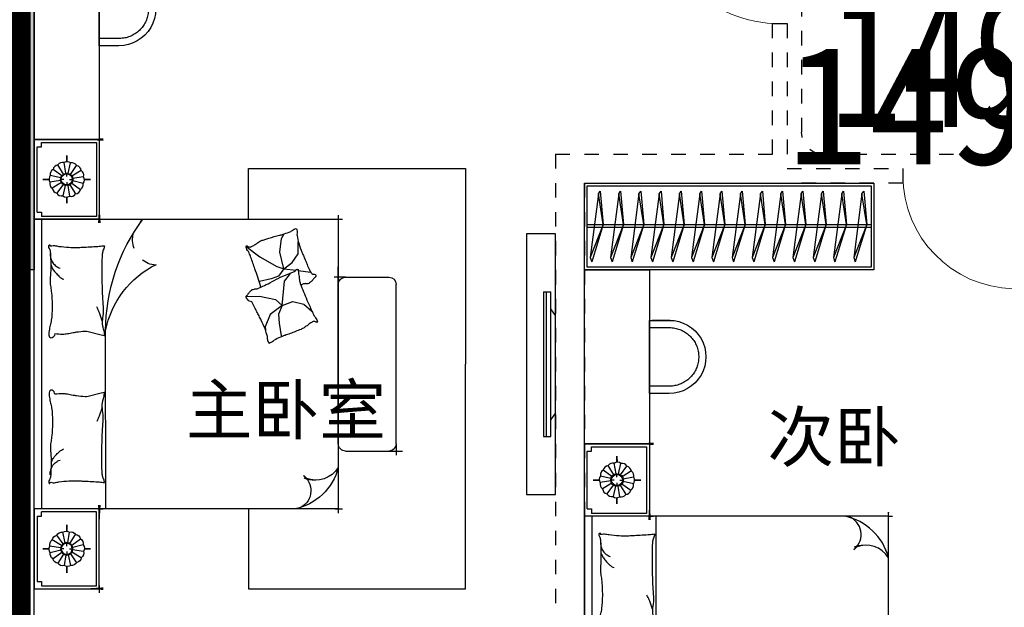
# Model space of a CAD drawing. Header units: millimetres. Extents: x 296296 to 297283, y 219875 to 220035.
# Tile 67 of 256: x 296688 to 296695, y 220013 to 220017. Entities that reach past the tile are written whole.
import ezdxf

# ---------------------------------------------------------------- set-up
doc = ezdxf.new("R2010")
doc.units = ezdxf.units.MM
for name, pattern in [('185洋房-中间套（报建版）-旧规$0$DASH', [0.35, 0.25, -0.1]), ('185洋房-中间套（报建版）-旧规$0$洋房户型$0$_DASH', [0.6000000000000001, 0.4, -0.2]), ('185洋房-中间套（报建版）-旧规$0$洋房户型$0$CONTINOUS', [0]), ('185洋房-中间套（报建版）-旧规$0$洋房户型$0$XU-140-SF-N1$0$DASH', [0.35, 0.25, -0.1])]:
    doc.linetypes.add(name, pattern=pattern)
doc.layers.add('$面积结果', color=7, linetype='Continuous')
doc.layers.add('面积-住宅全面积', color=1, linetype='Continuous')
doc.layers.add('面积-计容-住宅-1', color=1, linetype='Continuous', lineweight=0)
doc.styles.add('dw', font='simhei.ttf')
doc.styles.get("Standard").update_dxf_attribs({"font": 'arial.ttf'})

# ---------------------------------------------------------------- blocks, each defined once
blk = doc.blocks.new('wy53eu64i765i57i78i')
blk.add_hatch(color=253).paths.add_polyline_path([(982074.855165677, 187858.4381568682), (982274.855165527, 187858.4381568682), (982274.855165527, 184858.4381608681), (982074.855165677, 184858.4381608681)])
at = {"color": 253}
blk.add_lwpolyline([(982074.855165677, 187858.4381568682), (982274.855165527, 187858.4381568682), (982274.855165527, 184858.4381608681), (982074.855165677, 184858.4381608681)], close=True, dxfattribs=at)
blk = doc.blocks.new('sayea5yuteaytuytrauyt')
h = blk.add_hatch()
h.set_pattern_fill('钢筋混凝土', color=253, scale=100)
h.set_pattern_definition([(45, (0, 0), (-176.7766952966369, 176.7766952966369), []), (49.99999999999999, (0, 0), (717.2601826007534, -62.75213498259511), [75, -825]), (355, (0, 0), (-138.751333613, 752.1921337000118), [60, -660]), (100.4514, (59.77168, -5.22934), (578.5093817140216, 689.4395420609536), [63.74019000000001, -701.142112]), (46.1842, (0, 200), (1067.241048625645, -165.5190143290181), [112.5, -1237.5]), (96.63560000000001, (88.936745, 186.206693), (934.6627055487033, 974.1178709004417), [95.610288, -1051.713]), (351.1842, (0, 200), (934.6619451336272, 974.1186009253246), [90, -990]), (21, (100, 150), (596.9070521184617, -402.6188906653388), [75, -825]), (326.0000000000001, (100, 150), (243.3153319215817, 725.150045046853), [60, -660]), (71.4514, (149.742233, 116.448394), (840.22262858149, 322.5304967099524), [63.74019000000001, -701.142112]), (37.5, (0, 0), (12.15985531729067, 332.8938538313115), [0, -652, 0, -670, 0, -662.5]), (7.5, (0, 0), (263.0695374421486, 394.4117118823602), [0, -382, 0, -637, 0, -252.5]), (327.5, (-223, 0), (533.822436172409, -22.55487173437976), [0, -250, 0, -780, 0, -1035]), (317.5, (-323, 0), (583.1861693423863, 100.1049823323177), [0, -325, 0, -518, 0, -735])])
h.paths.add_polyline_path([(1007424.854593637, 89058.43775986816), (1007424.854593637, 87258.43856486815), (1007174.854593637, 87258.43856486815), (1007174.854593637, 89058.43775986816)])
h.paths.add_polyline_path([(1021574.855280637, 89058.43775986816), (1021574.855280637, 87258.43856486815), (1021324.855280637, 87258.43856486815), (1021324.855280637, 89058.43775986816)])
h.paths.add_polyline_path([(989374.8548266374, 89058.43775186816), (989374.8548266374, 87258.43815686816), (989124.8548266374, 87258.43815686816), (989124.8548266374, 89058.43775186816)])
h.paths.add_polyline_path([(1039624.855051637, 89058.43775186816), (1039624.855051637, 87258.43815686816), (1039374.855051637, 87258.43815686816), (1039374.855051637, 89058.43775186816)])
h.paths.add_polyline_path([(1014474.854936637, 87858.43815686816), (1014474.854936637, 84858.43816086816), (1014274.854936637, 84858.43816086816), (1014274.854936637, 87858.43815686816)])
h.paths.add_polyline_path([(1044574.854944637, 92958.43692786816), (1044574.854944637, 91158.43691286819), (1044374.854944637, 91158.43691286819), (1044374.854944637, 92758.43691286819), (1044074.854822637, 92758.43691286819), (1044074.854822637, 92958.43691286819)])
h.paths.add_polyline_path([(984374.8549336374, 92758.43691286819), (984374.8549336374, 91158.43691286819), (984174.8549336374, 91158.43691286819), (984174.8548116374, 92958.43691286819), (984674.8550556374, 92958.43691286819), (984674.8550556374, 92758.43691286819)])
h.paths.add_polyline_path([(1027974.850721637, 92758.43691286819), (1027974.850721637, 91258.40206186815), (1027774.850721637, 91258.40206186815), (1027774.850721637, 92958.43691286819), (1028324.850721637, 92958.43691286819), (1028324.850721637, 92758.43691286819)])
h.paths.add_polyline_path([(1000974.859155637, 92958.43691286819), (1000974.859155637, 91258.40206186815), (1000774.859155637, 91258.40206186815), (1000774.859155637, 92758.43691286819), (1000424.859155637, 92758.43691286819), (1000424.859155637, 92958.43691286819)])
h.paths.add_polyline_path([(1033174.859613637, 92958.43691286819), (1033174.859613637, 91258.40205786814), (1032974.859613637, 91258.40205786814), (1032974.859613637, 92758.43691286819), (1032624.859613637, 92758.43691286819), (1032624.859613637, 92958.43691286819)])
h.paths.add_polyline_path([(995774.8502636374, 92758.43691286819), (995774.8502636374, 91258.40205786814), (995574.8502636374, 91258.40205786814), (995574.8502636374, 92958.43691286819), (996124.8502636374, 92958.43691286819), (996124.8502636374, 92758.43691286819)])
h.paths.add_polyline_path([(1014874.854936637, 80258.43772586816), (1014874.854936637, 80058.43772586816), (1014274.854936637, 80058.43772586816), (1014274.854936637, 81858.43772586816), (1014474.854936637, 81858.43772586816), (1014474.854936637, 80258.43772586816)])
h.paths.add_polyline_path([(1046674.855165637, 92358.43775186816), (1046674.855165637, 90658.43777086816), (1046474.855165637, 90658.43777086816), (1046474.855165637, 92158.43775186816), (1046024.855051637, 92158.43775186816), (1046024.855051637, 92358.43775186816)])
h.paths.add_polyline_path([(982274.8547116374, 92158.43775186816), (982274.8547116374, 90658.43777086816), (982074.8547116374, 90658.43777086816), (982074.8547116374, 92358.43775186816), (982724.8548266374, 92358.43775186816), (982724.8548266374, 92158.43775186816)])
h.paths.add_polyline_path([(1042874.855566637, 80058.43772586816), (1042874.855604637, 79458.43791586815), (1042074.855596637, 79458.43791586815), (1042074.855596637, 79658.43791586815), (1042674.855566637, 79658.43791586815), (1042674.855528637, 80258.43772586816), (1043624.855539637, 80258.43772586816), (1043624.855539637, 80058.43772586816)])
h.paths.add_polyline_path([(1010674.855341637, 80058.43772586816), (1010674.855379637, 79458.43791586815), (1009874.855367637, 79458.43791586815), (1009874.855367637, 79658.43791586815), (1010474.855341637, 79658.43791586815), (1010474.855303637, 80258.43772586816), (1011424.855310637, 80258.43772586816), (1011424.855310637, 80058.43772586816)])
h.paths.add_polyline_path([(1018874.854505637, 79658.43791586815), (1018874.854505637, 79458.43791586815), (1018074.854498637, 79458.43791586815), (1018074.854536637, 80058.43772586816), (1017324.854563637, 80058.43772586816), (1017324.854563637, 80258.43772586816), (1018274.854536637, 80258.43773286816), (1018274.854536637, 79658.43791586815)])
h.paths.add_polyline_path([(986674.8542806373, 79658.43791586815), (986674.8542806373, 79458.43791586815), (985874.8542736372, 79458.43791586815), (985874.8543116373, 80058.43772586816), (985124.8543376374, 80058.43772586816), (985124.8543376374, 80258.43772586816), (986074.8543116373, 80258.43773286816), (986074.8543116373, 79658.43791586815)])
h.paths.add_polyline_path([(1016574.855280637, 92758.43691286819), (1016574.855280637, 91158.43691286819), (1016374.855280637, 91158.43691286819), (1016374.855280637, 92158.43775186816), (1016074.855051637, 92158.43775186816), (1016074.855051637, 92358.43775186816), (1016374.855280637, 92358.43775186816), (1016374.855280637, 92958.43691286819), (1016874.855280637, 92958.43691286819), (1016874.855280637, 92758.43691286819)])
h.paths.add_polyline_path([(1012374.854593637, 92158.43775186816), (1012374.854593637, 91158.43691286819), (1012174.854593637, 91158.43691286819), (1012174.854593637, 92758.43691286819), (1011874.854593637, 92758.43691286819), (1011874.854593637, 92958.43691286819), (1012374.854593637, 92958.43691286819), (1012374.854593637, 92358.43775186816), (1012674.854826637, 92358.43775186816), (1012674.854826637, 92158.43775186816)])
h.paths.add_polyline_path([(1031699.854631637, 87258.43614286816), (1031699.854631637, 86658.43778686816), (1029249.854215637, 86658.43778686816), (1029249.854215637, 87258.43614286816), (1029449.854215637, 87258.43614286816), (1029449.854215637, 86858.43778286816), (1031499.854631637, 86858.43778286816), (1031499.854631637, 87258.43614286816)])
h.paths.add_polyline_path([(999499.8556616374, 87258.43614286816), (999499.8556616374, 86658.43778686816), (997049.8552426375, 86658.43778686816), (997049.8552426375, 87258.43614286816), (997249.8552426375, 87258.43614286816), (997249.8552426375, 86858.43778286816), (999299.8556616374, 86858.43778286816), (999299.8556616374, 87258.43614286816)])
h.paths.add_polyline_path([(1029449.854215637, 89158.43772886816), (1029449.854215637, 88743.43829786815), (1029249.854215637, 88743.43829786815), (1029249.854215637, 89358.43772886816), (1031699.854631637, 89358.43772886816), (1031699.854631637, 88743.43913286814), (1031499.854631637, 88743.43913286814), (1031499.854631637, 89158.43772886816)])
h.paths.add_polyline_path([(999499.8556616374, 89358.43772886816), (999499.8556616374, 88743.43829786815), (999299.8556616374, 88743.43829786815), (999299.8556616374, 89158.43772886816), (997249.8552426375, 89158.43772886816), (997249.8552426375, 88743.43913286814), (997049.8552426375, 88743.43913286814), (997049.8552426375, 89358.43772886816)])
h.paths.add_polyline_path([(1026174.845110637, 92958.43691286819), (1026174.845110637, 90058.43717586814), (1025974.845110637, 90058.43717586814), (1025974.845110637, 92758.43691286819), (1025574.850809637, 92758.43691286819), (1025574.850809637, 92958.43691286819)])
h.paths.add_polyline_path([(1002774.864763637, 92758.43691286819), (1002774.864763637, 90058.43717586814), (1002574.864763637, 90058.43717586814), (1002574.864763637, 92958.43691286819), (1003174.859068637, 92958.43691286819), (1003174.859068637, 92758.43691286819)])
h.paths.add_polyline_path([(993974.8547306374, 92958.43691686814), (993974.8547306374, 90058.44779286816), (993774.8547306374, 90058.44779286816), (993774.8547306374, 92758.43691286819), (993374.8515306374, 92758.43691286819), (993374.8515306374, 92958.43691286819)])
h.paths.add_polyline_path([(1034974.855142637, 92758.43691286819), (1034974.855142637, 90058.44779286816), (1034774.855142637, 90058.44779286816), (1034774.855142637, 92958.43691686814), (1035374.858343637, 92958.43691286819), (1035374.858343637, 92758.43691286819)])
h.paths.add_polyline_path([(1046674.855165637, 83408.43776386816), (1046674.855165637, 80058.43772586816), (1046074.855165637, 80058.43772586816), (1046074.855165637, 80258.43772586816), (1046474.855165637, 80258.43772586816), (1046474.855165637, 83408.43776386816)])
h.paths.add_polyline_path([(982674.8547116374, 80258.43772586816), (982674.8547116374, 80058.43772586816), (982074.8547116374, 80058.43772586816), (982074.8547116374, 83408.43776386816), (982274.8547116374, 83408.43776386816), (982274.8547116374, 80258.43772586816)])
h.paths.add_polyline_path([(1001674.854280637, 89358.43772886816), (1001674.854280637, 86658.43778686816), (1001474.854280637, 86658.43778686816), (1001474.854280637, 89158.43772886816), (1000774.859155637, 89158.43772886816), (1000774.859155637, 89358.43772886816)])
h.paths.add_polyline_path([(1027274.855596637, 89158.43772886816), (1027274.855596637, 86658.43778686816), (1027074.855596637, 86658.43778686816), (1027074.855596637, 89358.43772886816), (1027974.850721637, 89358.43772886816), (1027974.850721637, 89158.43772886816)])
h.paths.add_polyline_path([(995074.8548266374, 89158.43772886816), (995074.8548266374, 86658.43778686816), (994874.8548266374, 86658.43778686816), (994874.8548266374, 89358.43772886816), (995774.8502636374, 89358.43772886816), (995774.8502636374, 89158.43772886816)])
h.paths.add_polyline_path([(1033874.855051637, 89358.43772886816), (1033874.855051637, 86658.43778686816), (1033674.855051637, 86658.43778686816), (1033674.855051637, 89158.43772886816), (1032974.859613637, 89158.43772886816), (1032974.859613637, 89358.43772886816)])
h.paths.add_polyline_path([(989374.8548266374, 92958.43691286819), (989374.8548266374, 92158.43691286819), (988974.8548266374, 92158.43691286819), (988974.8548266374, 92958.43691286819)])
h.paths.add_polyline_path([(1007574.854593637, 92958.43691286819), (1007574.854593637, 92158.43691286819), (1007174.854593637, 92158.43691286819), (1007174.854593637, 92958.43691286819)])
h.paths.add_polyline_path([(995074.8548266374, 79658.43738986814), (995074.8548266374, 79258.43738986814), (994374.8548266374, 79258.43738986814), (994374.8548266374, 79658.43738986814)])
h.paths.add_polyline_path([(1002174.854280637, 79658.43738986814), (1002174.854280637, 79258.43738986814), (1001474.854280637, 79258.43738986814), (1001474.854280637, 79658.43738986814)])
h.paths.add_polyline_path([(1027274.855596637, 79658.43738986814), (1027274.855596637, 79258.43738986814), (1026574.855596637, 79258.43738986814), (1026574.855596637, 79658.43738986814)])
h.paths.add_polyline_path([(1034374.855051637, 79658.43738986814), (1034374.855051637, 79258.43738986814), (1033674.855051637, 79258.43738986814), (1033674.855051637, 79658.43738986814)])
h.paths.add_polyline_path([(1039774.855051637, 92958.43691286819), (1039774.855051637, 92158.43691286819), (1039374.855051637, 92158.43691286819), (1039374.855051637, 92958.43691286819)])
h.paths.add_polyline_path([(1021574.855280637, 92958.43691286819), (1021574.855280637, 92158.43691286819), (1021174.855280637, 92158.43691286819), (1021174.855280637, 92958.43691286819)])
at = {"color": 253}
blk.add_lwpolyline([(1014474.854936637, 87858.43815686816), (1014474.854936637, 84858.43816086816), (1014274.854936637, 84858.43816086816), (1014274.854936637, 87858.43815686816), (1014474.854936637, 87858.43815686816)], close=True, dxfattribs=at)
blk = doc.blocks.new('4uyh5uj6kj67j75rykjtuk7tsik76ykj')
at = {"color": 253}
for s, p in [('主卧室', (840522.1469540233, 425724)), ('次卧', (844538.5000000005, 425537))]:
    blk.add_text(s, height=337.5886524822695, dxfattribs=at).set_placement(p)
blk = doc.blocks.new('185洋房外包（2F南入）-中间(报建版）')
at = {"color": 253, "linetype": 'Continuous'}
blk.add_line((27907.36407352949, 11149.57977557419), (27907.36407352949, 23049.57977558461), dxfattribs=at)
blk = doc.blocks.new('185洋房-中间套（报建版）-旧规$0$洋房户型$0$11A$C643C1FD2')
at = {"color": 253}
for points in [[(28.00162752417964, 342.6770962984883, -0.2633679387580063), (0.0515171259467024, 361.4657623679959, -0.494818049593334), (9.22300753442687, 380.2089987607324, -0.049224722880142), (26.89366485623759, 381.9528907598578, -0.0368308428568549), (50.53589313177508, 380.2089987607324, -0.0318926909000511), (88.513958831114, 372.0737317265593, 0.0357819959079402), (122.4282498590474, 365.0841070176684, 0.0329412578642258), (212.0899194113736, 359.1705537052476, 0.0265644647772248), (323.3170857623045, 365.0841070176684, 0.0179054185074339), (360.8313586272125, 370.4487565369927, -0.0333974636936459), (381.0393698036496, 372.7026747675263, -0.0320396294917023), (418.1219118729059, 371.9701745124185, 0.018441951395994), (482.4437609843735, 368.9494421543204, 0.0108372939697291), (547.20722402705, 369.7023622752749, 0.0146238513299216), (595.1154809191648, 372.7026747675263, 0.1112493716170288), (617.6622878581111, 380.009099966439, -0.1537083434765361), (634.5505437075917, 383.9622313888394, -0.0764444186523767), (641.9869964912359, 382.2391803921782, -0.215512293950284), (643.9398537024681, 380.2089987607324, -0.5858582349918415), (641.2773915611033, 377.1638927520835, 0.3634893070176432), (636.428366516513, 374.5792910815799, 0.1917162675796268), (636.3710470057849, 363.0441536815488, -0.1296753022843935), (638.3061893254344, 346.4303289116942, -0.0173502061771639), (635.3064320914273, 329.6262630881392, 0.0193256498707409), (632.6727208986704, 314.5282753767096, 0.0188175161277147), (626.0583722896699, 246.1461785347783, 0.0218280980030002), (625.1612337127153, 186.9199199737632, 0.0062041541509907), (626.5468691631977, 153.0692459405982, 0.0019630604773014), (632.6727208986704, 46.17539165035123, 0.0283408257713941), (636.9498540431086, 10.04676229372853, -0.1170135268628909), (636.428366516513, 1.137023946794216, -0.3660599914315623), (634.9992988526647, 0.2057491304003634, -0.0397304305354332), (621.4055880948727, 3.013640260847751, -0.0483088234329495), (607.6671159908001, 8.49546699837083, 0.0629807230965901), (596.9933037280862, 12.39658056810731, 0.0405796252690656), (573.5959727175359, 15.7771522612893, 0.0143450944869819), (506.85604535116, 18.02642949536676, 0.0054844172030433), (381.4113608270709, 17.27782013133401, 0.0071527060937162), (285.2684470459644, 14.27319686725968, 0.0087615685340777), (242.7241944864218, 11.586396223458, -0.0081531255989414), (197.0090114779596, 8.643489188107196, -0.062510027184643), (139.879690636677, 13.04411358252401, 0.078669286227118), (94.29284231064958, 15.08410701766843, 0.0478250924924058), (71.93141105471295, 10.36764307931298, -0.0344939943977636), (41.1465831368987, 3.013640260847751, -0.0235713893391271), (15.81139786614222, -8.1299222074e-06, -0.5102284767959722), (14.85667191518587, 1.137023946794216), (22.36815910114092, 31.16260241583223), (43.02460189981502, 113.7327313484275, 0.0730409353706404), (44.97563112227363, 133.3135636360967, 0.0233051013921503), (39.26876032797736, 194.4262439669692, 0.0182988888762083), (35.19884174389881, 217.2706755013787, -0.0109698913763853), (27.85368260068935, 255.2657693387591, -0.0422811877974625), (24.94686314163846, 289.579173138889, -0.0272005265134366), (27.85368260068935, 342.9727865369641)], [(501.8616993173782, 368.8804882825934, 0.0278421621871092), (478.0799251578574, 358.2673156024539, 0.0486850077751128), (465.5431597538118, 350.1835615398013, 0.0236664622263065), (437.6198862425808, 325.8245057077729, 0.0312234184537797), (418.5966097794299, 305.1453350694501, 0.0468009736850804), (413.4886008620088, 297.4792006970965, 0.023190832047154), (405.4516541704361, 280.7496055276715)], [(583.8483481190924, 374.5792910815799, 0.0881531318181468), (549.3185234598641, 371.0355364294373, 0.0881531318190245), (518.1231781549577, 355.8132692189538, 0.0775471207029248), (496.4769416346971, 334.2011149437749, 0.077547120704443), (482.4437609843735, 307.0218101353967)], [(118.3913605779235, 15.79728258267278, 0.0097294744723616), (145.6801728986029, 24.82911724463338, 0.009729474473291), (172.5969230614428, 34.91583502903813, 0.0079705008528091), (194.3418602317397, 43.95450188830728, 0.0079705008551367), (215.7876314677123, 53.68171564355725)]]:
    blk.add_lwpolyline(points, format="xyb", dxfattribs=at)
blk = doc.blocks.new('185洋房-中间套（报建版）-旧规$0$洋房户型$0$11A$C5A527934')
at = {"color": 253}
for p, q in [((122.7863028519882, 492.3297854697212), (194.0422210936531, 398.7701386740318)), ((469.082148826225, 493.1734273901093), (467.2889541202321, 399.6312042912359)), ((194.0422210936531, 398.7701386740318), (261.6452530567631, 281.4336128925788)), ((347.0384173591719, 320.5457457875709), (364.8287260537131, 400.5479455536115)), ((467.2889541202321, 399.6312042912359), (490.5114477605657, 289.7861020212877)), ((592.6898554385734, 326.9167924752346), (677.8384109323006, 360.9532905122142)), ((677.8384109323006, 360.9532905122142), (699.5126560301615, 357.8590980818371)), ((261.6452530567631, 281.4336128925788), (277.656460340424, 231.6545115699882)), ((329.248285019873, 268.9888375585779), (347.0384173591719, 320.5457457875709)), ((490.5114477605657, 289.7861020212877), (530.7634408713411, 243.3727071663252)), ((530.7634408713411, 243.3727071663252), (592.6898554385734, 326.9167924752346)), ((69.51041293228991, 247.6549006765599), (37.09750266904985, 229.6184736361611)), ((162.0198065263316, 260.0996760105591), (69.51041293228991, 247.6549006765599)), ((277.656460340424, 231.6545115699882), (162.0198065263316, 260.0996760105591)), ((277.656460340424, 231.6545115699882), (233.1808649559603, 174.7640555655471)), ((277.656460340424, 231.6545115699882), (329.248285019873, 268.9888375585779)), ((277.656460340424, 231.6545115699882), (288.2512753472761, 146.9533973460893)), ((363.562474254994, 226.3543945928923), (318.6659118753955, 193.8651198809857)), ((530.7634408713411, 243.3727071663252), (363.562474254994, 226.3543945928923)), ((530.7634408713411, 243.3727071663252), (502.8965543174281, 169.1111991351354)), ((530.7634408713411, 243.3727071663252), (591.1416068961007, 268.1265008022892)), ((591.1416068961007, 268.1265008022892), (653.0678451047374, 265.0323083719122)), ((653.0678451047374, 265.0323083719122), (741.3128976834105, 249.5610920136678)), ((741.3128976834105, 249.5610920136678), (744.2826452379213, 243.7632998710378)), ((233.1808649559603, 174.7640555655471), (174.4729873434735, 132.0963089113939)), ((318.6659118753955, 193.8651198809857), (307.8287011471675, 186.1295117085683)), ((502.8965543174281, 169.1111991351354), (521.4744786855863, 94.8498182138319)), ((174.4729873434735, 132.0963089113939), (90.85874809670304, 132.0963089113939)), ((289.9070901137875, 133.7158508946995), (300.5571840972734, 48.57280439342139)), ((521.4744786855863, 94.8498182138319), (569.7114051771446, 38.53747242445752))]:
    blk.add_line(p, q, dxfattribs=at)
blk.add_lwpolyline([(405.0356356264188, 391.5003112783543, -0.0256263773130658), (394.5934741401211, 394.0405346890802, -0.0108003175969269), (278.209239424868, 431.5106167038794, -0.0045599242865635), (199.4338971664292, 459.5707737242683, -0.0112502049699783), (167.8769151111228, 471.9491266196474, -0.0693939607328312), (150.9364112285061, 481.9861399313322, 0.0797562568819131), (135.9971100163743, 490.4264496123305, 0.1063994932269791), (122.7863028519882, 492.3297854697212, 0.3286420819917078), (119.1773717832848, 489.2655320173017, 0.2995467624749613), (121.3153486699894, 483.4137400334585, -0.1899166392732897), (126.2542959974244, 475.4833428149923, -0.0335175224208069), (127.3176843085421, 466.2475801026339, -0.0756271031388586), (126.8906863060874, 462.1304654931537, -0.0534886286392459), (124.2209201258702, 455.063051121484, -0.0178378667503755), (113.3135905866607, 435.2732662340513, -0.0383935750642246), (97.84424402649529, 413.4275901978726, 0.0595290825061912), (88.45066338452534, 398.9000875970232, 0.0359425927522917), (78.95537845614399, 375.3470172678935, 0.011245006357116), (55.85925023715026, 297.6302435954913, 0.0062027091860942), (46.61283075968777, 262.009805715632, -0.010783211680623), (41.10622010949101, 241.5682398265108, -0.0194848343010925), (37.09750266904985, 229.6184736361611, -0.0050616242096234), (19.43351800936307, 184.4461909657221, -0.1013919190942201), (4.367418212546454, 161.6979340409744, 0.2237680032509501), (2.24386440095e-05, 149.6127858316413, 0.2555795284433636), (2.805489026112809, 145.4583129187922, 0.0815627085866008), (16.92475666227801, 140.8788286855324, 0.0718052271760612), (32.32184490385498, 140.7632261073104, -0.0699853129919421), (48.11559286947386, 140.7018463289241, -0.0354599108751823), (101.6783004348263, 129.0320565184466, -0.0294323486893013), (163.8247328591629, 106.7504570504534, -0.0015539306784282), (193.8273851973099, 93.84524431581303, 0.0015200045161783), (224.4987916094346, 80.64991030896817, 0.004735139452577), (256.237719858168, 67.46336765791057, -0.0038204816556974), (295.604757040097, 51.19196171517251, -0.2960011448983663), (315.3198151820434, 22.10359100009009, 0.6497743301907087), (334.6137799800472, 13.98520612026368, 0.0231899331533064), (338.6621444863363, 18.15789371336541, -0.0288000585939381), (341.960333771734, 21.48196777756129, -0.0057266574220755), (347.8876233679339, 26.68343014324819, 0.0043580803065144), (355.6948428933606, 33.49688085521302, 0.0275279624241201), (370.9950301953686, 48.67188713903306, 0.0462141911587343), (378.6929041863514, 58.96571177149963, 0.194121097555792), (381.2113511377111, 73.97301234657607, -0.1337189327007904), (382.2652226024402, 95.61669339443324, -0.0057790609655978), (388.9653815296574, 115.431317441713, -0.0088817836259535)], format="xyb", dxfattribs=at)
blk.add_lwpolyline([(770.2698468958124, 299.0561550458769, 0.1013919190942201), (787.0352203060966, 320.5827156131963, -0.2237680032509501), (792.3160632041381, 332.2975630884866, -0.2555795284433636), (789.8372789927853, 336.6548462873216, -0.0815627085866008), (776.1105519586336, 342.3030636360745, -0.0718052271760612), (760.7676185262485, 343.5984725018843, 0.0699853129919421), (745.0250362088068, 344.8702209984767, 0.0354599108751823), (692.5143547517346, 360.6111221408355, 0.0294323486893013), (632.2585668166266, 387.5905357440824, 0.0015539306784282), (603.3333250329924, 402.757409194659, -0.0015200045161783), (573.7635334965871, 418.2648087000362, -0.004735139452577), (543.1286866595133, 433.8452654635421, 0.0038204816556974), (505.1246174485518, 453.0861851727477, 0.2960011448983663), (487.6971029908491, 483.6000929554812, 0.265444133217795), (469.082148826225, 493.1734273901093, -0.0231899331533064), (464.7258680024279, 489.3233112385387, 0.0288000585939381), (461.1825995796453, 486.2618132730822, 0.0057266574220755), (454.8740680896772, 481.5299634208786, -0.0043580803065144), (446.5675822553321, 475.3349589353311, -0.0275279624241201), (430.149279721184, 461.3773126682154, -0.0462141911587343), (421.6850562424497, 451.7037915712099, -0.194121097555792), (418.0237477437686, 436.9336708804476, 0.1337189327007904), (415.3140452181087, 415.4344363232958, 0.0115049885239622), (398.5551213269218, 377.3189803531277, 0.0088817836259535), (374.8533441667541, 328.8747350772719, 0.0124257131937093), (341.4359616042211, 267.358714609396, -0.0336123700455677), (330.0450882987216, 244.0923795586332), (309.3242681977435, 193.4073047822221), (293.3396342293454, 154.3073867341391, 0.2243410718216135), (280.2644931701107, 142.336453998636, -0.7227715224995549), (280.1118582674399, 134.362428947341, -0.1035130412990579), (283.475598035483, 133.9159818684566, 0.0534647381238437), (289.9907356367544, 133.7042395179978, 0.0301092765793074), (310.7412826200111, 129.5083340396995, -0.0314364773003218), (330.6279829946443, 125.5419687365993, -0.0532399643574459), (344.2355694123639, 125.1658530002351, 0.0551795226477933), (357.3661006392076, 124.7520930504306, 0.0562710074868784), (380.1486569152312, 118.8334074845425, 0.0108003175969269), (493.3185365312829, 72.55300682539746, 0.0045599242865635), (569.7114051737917, 38.53747242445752, 0.0112502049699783), (600.2267866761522, 23.7767736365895, 0.0693939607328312), (616.3481453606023, 12.47084147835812, -0.0797562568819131), (630.5965715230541, 2.91030277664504, -0.1063994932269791), (643.622630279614, -7.6228861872e-06, -0.3286420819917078), (647.45581179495, 2.778616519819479, -0.2995467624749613), (645.7726487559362, 8.777064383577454, 0.1899166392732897), (641.4560746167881, 17.06268979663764, 0.0335175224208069), (641.103711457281, 26.35278924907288, 0.0756271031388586), (641.8450193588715, 30.42506412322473, 0.0534886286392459), (645.0486305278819, 37.26705745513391, 0.0178378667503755), (657.4407085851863, 56.16260785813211, 0.0383935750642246), (674.5389620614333, 76.75833489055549, -0.0595290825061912), (685.0184041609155, 90.52310813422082, -0.0359425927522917), (696.2910374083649, 113.2791029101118, -0.011245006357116), (725.2760093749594, 188.9969967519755, -0.0062027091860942), (737.2254412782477, 223.8039349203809, 0.010783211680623), (744.2826452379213, 243.7632998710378, 0.0194848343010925), (749.1954882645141, 255.370655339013, 0.0050616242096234)], format="xyb", close=True, dxfattribs=at)
blk = doc.blocks.new('185洋房-中间套（报建版）-旧规$0$洋房户型$0$11cdx床头灯2.0')
at = {"color": 253}
for p, q in [((0, 121.9930754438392), (0, 164.8358911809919)), ((-34.65398450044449, 25.21293987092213), (-94.82196508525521, 68.98890669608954)), ((-22.36753262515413, 36.55522483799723), (-61.20316116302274, 100.0242339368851)), ((-6.675826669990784, 42.33230819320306), (-18.26673075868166, 115.8317782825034)), ((10.03221337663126, 41.66468136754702), (27.45064381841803, 114.0049844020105)), ((25.21293987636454, 34.65398449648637), (68.98890671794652, 94.82196510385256)), ((-121.9930754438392, 0), (-164.8358911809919, 0)), ((-41.66468137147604, 10.0322133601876), (-114.0049843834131, 27.45064379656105)), ((-19.46074865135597, 0), (-38.24746614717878, 0)), ((0, 19.46074865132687), (0, 38.24746614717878)), ((19.46074865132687, 0), (38.24746614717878, 0)), ((36.55522483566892, 22.36753262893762), (100.0242339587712, 61.20316118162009)), ((42.33230819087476, 6.675826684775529), (115.8317783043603, 18.26673077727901)), ((121.9930754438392, 0), (164.8358911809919, 0)), ((-42.33230818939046, -6.675826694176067), (-115.831778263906, -18.26673078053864)), ((-36.55522482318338, -22.36753264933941), (-100.0242339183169, -61.20316118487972)), ((-25.21293984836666, -34.65398451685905), (-68.9889066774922, -94.82196510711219)), ((-27.26200928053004, -114.0502396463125), (-9.963274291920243, -41.68122052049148)), ((0, -19.46074865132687), (0, -38.24746614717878)), ((18.72336690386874, -113.8760766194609), (6.952890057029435, -42.28768495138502)), ((62.58618011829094, -99.16473352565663), (22.87297582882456, -36.24110863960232)), ((34.65398451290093, -25.21293985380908), (96.00410843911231, -67.33413310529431)), ((41.66468137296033, -10.03221335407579), (114.3802456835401, -25.8424789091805)), ((0, -121.9930754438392), (0, -164.8358911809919))]:
    blk.add_line(p, q, dxfattribs=at)
for points in [[(0, 164.8358911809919), (0, 121.9930754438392)], [(-164.8358911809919, 0), (-121.9930754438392, 0)], [(164.8358911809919, 0), (122.0982539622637, -1.711093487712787)], [(0, -164.8358911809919), (0, -121.9930754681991)]]:
    blk.add_lwpolyline(points, dxfattribs=at)
for radius in [42.85546614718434, 38.24746614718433]:
    blk.add_circle((0, 0), radius, dxfattribs=at)
for centre, start, end in [((-74.51450040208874, 34.45350601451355), 120.4809405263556, 190.0444984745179), ((-55.65763585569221, 60.34635381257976), 97.98094052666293, 167.5444984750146), ((-28.32740078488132, 77.05201628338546), 75.48094052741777, 145.0444984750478), ((3.315424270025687, 82.02720775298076), 52.98094052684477, 122.5444984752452), ((34.45350603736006, 74.51450042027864), 30.48094052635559, 100.0444984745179), ((60.34635383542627, 55.6576358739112), 7.980940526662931, 77.54449847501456), ((-82.02720773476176, 3.315424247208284), 142.9809405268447, 212.5444984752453), ((77.05201630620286, 28.32740080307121), 345.4809405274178, 55.04449847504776), ((82.02720777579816, -3.315424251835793), 322.9809405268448, 32.54449847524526), ((-77.05201626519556, -28.32740080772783), 165.4809405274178, 235.0444984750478), ((-60.34635379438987, -55.65763587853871), 187.9809405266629, 257.5444984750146), ((74.51450044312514, -34.45350601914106), 300.4809405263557, 10.04449847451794), ((-34.45350599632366, -74.51450042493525), 210.4809405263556, 280.044498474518), ((-3.31542422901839, -82.02720775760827), 232.9809405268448, 302.5444984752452), ((28.32740082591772, -77.05201628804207), 255.4809405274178, 325.0444984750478), ((55.65763589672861, -60.34635381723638), 277.9809405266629, 347.5444984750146)]:
    blk.add_arc(centre, 40.1031497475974, start, end, dxfattribs=at)
blk = doc.blocks.new('185洋房-中间套（报建版）-旧规$0$洋房户型$0$11cdx床尾凳')
at = {"color": 253}
for p, q in [((-550, 0), (-672.5504942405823, 0)), ((-600, -50), (-600, 28.31528664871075)), ((550, 0), (-550, 0)), ((-600, -50), (-600, -350)), ((600, -50), (600, -350)), ((550, -400), (-550, -400)), ((550, -400), (627.8744927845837, -400)), ((600, -350), (600, -443.3528704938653))]:
    blk.add_line(p, q, dxfattribs=at)
for centre, start, end in [((-550, -50), 90, 180), ((550, -50), 0, 90), ((-550, -350), 180, 270), ((550, -350), 270, 0)]:
    blk.add_arc(centre, 50, start, end, dxfattribs=at)
blk = doc.blocks.new('*U1150')
at = {"color": 253}
for p, q in [((-2058.050244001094, 0), (-2608.050244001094, 0)), ((-2608.050244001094, 0), (-2608.050244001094, -450.0000000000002)), ((-58.05024400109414, 0), (-2058.050244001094, 0)), ((-2058.050244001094, 0), (-2058.050244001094, -2100)), ((-2058.050244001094, -450), (-2058.050244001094, 0)), ((-58.05024400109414, -2100), (-58.05024400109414, 0)), ((-58.05024400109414, -450), (-58.05024400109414, 0)), ((-58.05024400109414, 0), (491.9497559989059, 0)), ((491.9497559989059, 0), (491.9497559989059, -450)), ((-2588.050244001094, -50), (-2588.050244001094, -430)), ((-2078.050244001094, -430), (-2078.050244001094, -50)), ((-58.05024400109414, -52.37141133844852), (-2058.050244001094, -52.37141133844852)), ((-38.05024400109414, -430), (-38.05024400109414, -50)), ((471.9497559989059, -50), (471.9497559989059, -430)), ((-2608.050244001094, -450), (-2058.050244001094, -450)), ((-2588.050244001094, -430), (-2078.050244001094, -430)), ((491.9497559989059, -450), (-58.05024400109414, -450)), ((471.9497559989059, -430), (-38.05024400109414, -430)), ((-2058.050244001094, -2100), (-58.05024400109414, -2100))]:
    blk.add_line(p, q, dxfattribs=at)
at = {"color": 253, "linetype": '185洋房-中间套（报建版）-旧规$0$洋房户型$0$CONTINOUS', "ltscale": 2.5}
blk.add_line((-58.05024400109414, -494.0539780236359), (-1287.688693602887, -493.6936342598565), dxfattribs=at)
at = {"color": 253}
for points in [[(-2558.050244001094, -20), (-2558.050244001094, -50), (-2588.050244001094, -50)], [(-2108.050244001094, -20), (-2558.050244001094, -20)], [(-2108.050244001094, -20), (-2108.050244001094, -50), (-2078.050244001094, -50)], [(-8.050244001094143, -20), (-8.050244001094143, -50), (-38.05024400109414, -50)], [(-8.050244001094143, -20), (441.9497559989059, -20)], [(441.9497559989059, -20), (441.9497559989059, -50), (471.9497559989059, -50)], [(-2058.050244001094, -1479.576318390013), (-2408.056364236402, -1479.576318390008), (-2408.056364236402, -2979.576318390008), (-2408.056364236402, -2979.576318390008), (-1058.050244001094, -2979.576318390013)], [(-58.05024400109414, -1479.576318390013), (491.9436357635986, -1479.576318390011), (491.9436357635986, -2979.576318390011), (491.9436357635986, -2979.576318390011), (-1058.050244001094, -2979.576318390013)]]:
    blk.add_lwpolyline(points, dxfattribs=at)
for points in [[(-2608.050244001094, -332.5829230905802, 0, 18, 0), (-2608.050244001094, -478.5486145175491, 10, 10, 0)], [(491.9497559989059, -332.5829230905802, 0, 18, 0), (491.9497559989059, -478.5486145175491, 10, 10, 0)], [(-2058.050244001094, -349.7433749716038, 0, 10, 0), (-2058.050244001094, -477.732901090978, 10, 10, 0)], [(-58.05024400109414, -349.7433749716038, 0, 10, 0), (-58.05024400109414, -477.732901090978, 10, 10, 0)], [(-2638.693226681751, -450, 10, 0, 0), (-2460.97911710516, -450, 10, 10, 0)], [(-2031.354178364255, -450, 18, 0, 0), (-2190.535785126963, -450, 10, 10, 0)], [(-84.74630963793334, -450, 18, 0, 0), (74.43529712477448, -450, 10, 10, 0)], [(522.592738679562, -450, 10, 0, 0), (344.878629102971, -450, 10, 10, 0)], [(-289.570384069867, -1858.974266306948, 10, 0, 0.3742418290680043), (-123.6961756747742, -1895.367973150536, 10, 10, -2.215859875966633)], [(-271.9154802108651, -1863.698682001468, 10, 0, -0.1770186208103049), (-264.781054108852, -1995.667389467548, 10, 10, 2.215859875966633)], [(-58.05024400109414, -1958.516598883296, 0, 10, 0), (-58.05024400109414, -2130, 10, 10, 0)], [(-2058.050244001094, -2005.373558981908, 0, 10, 0), (-2058.050244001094, -2130, 10, 10, 0)], [(-1816.301881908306, -2100, 0, 10, 0), (-2088.050244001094, -2100, 10, 10, 0)], [(-182.6766850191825, -2100, 0, 10, 0), (-28.05024400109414, -2100, 10, 10, 0)]]:
    blk.add_lwpolyline(points, format="xyseb", dxfattribs=at)
at = {"color": 253, "linetype": '185洋房-中间套（报建版）-旧规$0$洋房户型$0$CONTINOUS', "ltscale": 2.5}
for centre, radius, start, end in [((-1286.90856368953, -1775.735626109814), 1282.042229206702, 90.03486480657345, 126.9770269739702), ((-1168.668092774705, -1124.520932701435), 641.9571511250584, 100.6846126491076, 154.0789214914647), ((-442.1018839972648, -1720.672995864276), 391.6461517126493, 284.3565564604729, 348.6982700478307), ((-184.1068333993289, -1781.829325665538), 129.6719098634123, 228.5450077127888, 346.4386693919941), ((-438.8865260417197, -1944.946974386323), 181.3429785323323, 301.1833281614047, 22.20619447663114)]:
    blk.add_arc(centre, radius, start, end, dxfattribs=at)
at = {"color": 253, "linetype": '185洋房-中间套（报建版）-旧规$0$洋房户型$0$XU-140-SF-N1$0$DASH', "ltscale": 2.5}
blk.add_arc((-1915.969034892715, -855.2302890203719), 175.8930122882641, 5.18840646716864, 143.8786841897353, dxfattribs=at)
at = {"color": 253, "xscale": -1}
for name, p in [('185洋房-中间套（报建版）-旧规$0$洋房户型$0$11cdx床头灯2.0', (-2333.050244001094, -225)), ('185洋房-中间套（报建版）-旧规$0$洋房户型$0$11A$C643C1FD2', (-1238.356507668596, -485.6770544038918))]:
    blk.add_blockref(name, p, dxfattribs=at)
at = {"color": 253}
for name, p in [('185洋房-中间套（报建版）-旧规$0$洋房户型$0$11cdx床头灯2.0', (216.9497559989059, -225)), ('185洋房-中间套（报建版）-旧规$0$洋房户型$0$11A$C643C1FD2', (-877.7439803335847, -485.6770544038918)), ('185洋房-中间套（报建版）-旧规$0$洋房户型$0$11A$C5A527934', (-1993.689784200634, -1956.163217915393)), ('185洋房-中间套（报建版）-旧规$0$洋房户型$0$11cdx床尾凳', (-1058.050244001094, -2100))]:
    blk.add_blockref(name, p, dxfattribs=at)
blk = doc.blocks.new('*U1156')
at = {"color": 253}
for p, q in [((-900, 0), (-1350, 0)), ((-1350, 0), (-1350, -450)), ((-1350, 0), (1400, 0)), ((900, 0), (-900, 0)), ((-900, 0), (-900, -2100)), ((-900, -450), (-900, 0)), ((900, -2100), (900, 0)), ((900, -450), (900, 0)), ((900, 0), (1400, 0)), ((1400, 0), (1400, -450)), ((-1330, -50), (-1330, -430)), ((-920, -430), (-920, -50)), ((900, -52.37141133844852), (-900, -52.37141133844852)), ((920, -430), (920, -50)), ((1380, -50), (1380, -430)), ((-1350, -450), (-900, -450)), ((-1330, -430), (-920, -430)), ((1400, -450), (900, -450)), ((1380, -430), (920, -430)), ((-900, -2100), (900, -2100))]:
    blk.add_line(p, q, dxfattribs=at)
at = {"color": 253, "linetype": '185洋房-中间套（报建版）-旧规$0$洋房户型$0$CONTINOUS', "ltscale": 2.5}
blk.add_line((900, -494.0539780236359), (-129.6384496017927, -493.6936342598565), dxfattribs=at)
at = {"color": 253}
for points in [[(-1300, -20), (-1300, -50), (-1330, -50)], [(-950, -20), (-1300, -20)], [(-950, -20), (-950, -50), (-920, -50)], [(950, -20), (950, -50), (920, -50)], [(950, -20), (1350, -20)], [(1350, -20), (1350, -50), (1380, -50)]]:
    blk.add_lwpolyline(points, dxfattribs=at)
for points in [[(-1350, -332.5829230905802, 0, 18, 0), (-1350, -478.5486145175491, 10, 10, 0)], [(1400, -332.5829230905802, 0, 18, 0), (1400, -478.5486145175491, 10, 10, 0)], [(-900, -349.7433749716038, 0, 10, 0), (-900, -477.732901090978, 10, 10, 0)], [(900, -349.7433749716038, 0, 10, 0), (900, -477.732901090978, 10, 10, 0)], [(-1380.642982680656, -450, 10, 0, 0), (-1202.928873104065, -450, 10, 10, 0)], [(-873.3039343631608, -450, 18, 0, 0), (-1032.485541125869, -450, 10, 10, 0)], [(873.3039343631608, -450, 18, 0, 0), (1032.485541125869, -450, 10, 10, 0)], [(1430.642982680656, -450, 10, 0, 0), (1252.928873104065, -450, 10, 10, 0)], [(668.4798599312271, -1858.974266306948, 10, 0, 0.3742418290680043), (834.35406832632, -1895.367973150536, 10, 10, -2.215859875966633)], [(686.134763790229, -1863.698682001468, 10, 0, -0.1770186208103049), (693.2691898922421, -1995.667389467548, 10, 10, 2.215859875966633)], [(900, -1958.516598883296, 0, 10, 0), (900, -2130, 10, 10, 0)], [(-900, -2005.373558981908, 0, 10, 0), (-900, -2130, 10, 10, 0)], [(-658.2516379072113, -2100, 0, 10, 0), (-930, -2100, 10, 10, 0)], [(775.3735589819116, -2100, 0, 10, 0), (930, -2100, 10, 10, 0)]]:
    blk.add_lwpolyline(points, format="xyseb", dxfattribs=at)
at = {"color": 253, "linetype": '185洋房-中间套（报建版）-旧规$0$洋房户型$0$CONTINOUS', "ltscale": 2.5}
for centre, radius, start, end in [((-128.8583196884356, -1775.735626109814), 1282.042229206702, 90.03486480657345, 126.977026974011), ((-10.6178487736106, -1124.520932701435), 641.9571511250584, 100.6846126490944, 154.0789214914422), ((515.9483600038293, -1720.672995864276), 391.6461517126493, 284.3565564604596, 348.6982700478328), ((773.9434106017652, -1781.829325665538), 129.6719098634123, 228.5450077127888, 346.4386693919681), ((519.1637179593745, -1944.946974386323), 181.3429785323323, 301.1833281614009, 22.206194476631)]:
    blk.add_arc(centre, radius, start, end, dxfattribs=at)
at = {"color": 253, "linetype": '185洋房-中间套（报建版）-旧规$0$洋房户型$0$XU-140-SF-N1$0$DASH', "ltscale": 2.5}
blk.add_arc((-757.918790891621, -855.2302890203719), 175.8930122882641, 5.188406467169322, 143.8786841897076, dxfattribs=at)
at = {"color": 253, "xscale": -1}
for name, p in [('185洋房-中间套（报建版）-旧规$0$洋房户型$0$11cdx床头灯2.0', (-1125, -225)), ('185洋房-中间套（报建版）-旧规$0$洋房户型$0$11A$C643C1FD2', (-140.3062636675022, -485.6770544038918))]:
    blk.add_blockref(name, p, dxfattribs=at)
at = {"color": 253}
for name, p in [('185洋房-中间套（报建版）-旧规$0$洋房户型$0$11cdx床头灯2.0', (1150, -225)), ('185洋房-中间套（报建版）-旧规$0$洋房户型$0$11A$C643C1FD2', (140.3062636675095, -485.6770544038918)), ('185洋房-中间套（报建版）-旧规$0$洋房户型$0$11A$C5A527934', (-835.6395401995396, -1956.163217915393))]:
    blk.add_blockref(name, p, dxfattribs=at)
blk = doc.blocks.new('185洋房-中间套（报建版）-旧规$0$洋房户型$0$11A$C17570B11')
at = {"color": 253}
for p, q in [((0, 0), (-211.0270006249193, -32.54784116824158)), ((0, 0), (228.5429438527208, -89.85827781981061)), ((-211.0270006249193, -32.54784116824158), (-229.8062428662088, -20.4895358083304)), ((-211.0270006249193, -32.54784116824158), (228.5429438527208, -89.85827781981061)), ((228.5429438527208, -89.85827781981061), (259.1465271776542, -78.90659712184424))]:
    blk.add_line(p, q, dxfattribs=at)
blk.add_lwpolyline([(-229.8062428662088, -20.4895358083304), (0, 0), (259.1465271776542, -78.90659712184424)], dxfattribs=at)
blk = doc.blocks.new('*U1157')
at = {"color": 253}
for points in [[(49.99999854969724, 0), (2050.00000144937, 0), (2050.00000144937, -599.9999999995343), (49.99999854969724, -599.9999999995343)], [(69.99999854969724, -20), (2030.00000144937, -20), (2030.00000144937, -579.9999999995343), (69.99999854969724, -579.9999999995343)]]:
    blk.add_lwpolyline(points, close=True, dxfattribs=at)
for points in [[(69.99999854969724, -285.2554255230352), (2030.00000144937, -285.2554255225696)], [(69.99999854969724, -305.2554255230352), (2030.00000144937, -305.2554255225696)]]:
    blk.add_lwpolyline(points, dxfattribs=at)
at = {"color": 253, "rotation": 270}
for p in [(179.5653612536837, -285.148174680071), (319.5653612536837, -285.148174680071), (459.5653612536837, -285.148174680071), (599.5653612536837, -285.148174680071), (739.5653612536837, -285.148174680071), (879.5653612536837, -285.148174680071), (1019.565361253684, -285.148174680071), (1159.565361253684, -285.148174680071), (1299.565361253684, -285.148174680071), (1439.565361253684, -285.148174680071), (1579.565361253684, -285.148174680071), (1719.565361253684, -285.148174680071), (1859.565361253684, -285.148174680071), (1999.565361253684, -285.148174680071)]:
    blk.add_blockref('185洋房-中间套（报建版）-旧规$0$洋房户型$0$11A$C17570B11', p, dxfattribs=at)
blk = doc.blocks.new('185洋房-中间套（报建版）-旧规$0$洋房户型$0$0627004614060755559669DADA558Desk_7_ICDA')
at = {"color": 253, "linetype": 'ByBlock'}
for p, q in [((135.5067688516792, 454.3815198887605), (-1.33659341e-08, 454.3815198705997)), ((4.08836058e-08, 50.00073370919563), (135.8617244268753, 49.99874006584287))]:
    blk.add_line(p, q, dxfattribs=at)
at = {"color": 253}
blk.add_lwpolyline([(135.5067688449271, 504.3815198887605), (-2.01180228e-08, 504.3815198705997), (4.76356945e-08, 0), (141.585731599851, 1.67638063e-08), (18.23688822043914, 2.0954758e-09)], dxfattribs=at)
blk.add_ellipse((137.2971440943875, 252.1907599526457), major_axis=(9.543512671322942, 252.0164800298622), ratio=0.9999999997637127, start_param=3.172344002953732, end_param=6.328134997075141, dxfattribs=at)
at = {"color": 253, "linetype": 'ByBlock'}
blk.add_open_spline([(135.8617244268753, 49.99874006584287), (142.8966715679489, 49.94879694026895), (149.9342136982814, 50.2663414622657), (168.7145371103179, 52.09909560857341), (180.3916395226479, 54.28524919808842), (203.1847677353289, 60.66387470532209), (214.300432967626, 64.85624571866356), (235.6288372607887, 75.11844467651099), (245.8412389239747, 81.18811028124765), (265.0490330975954, 95.0183018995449), (274.0441217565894, 102.7786091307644), (290.5406321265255, 119.7514905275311), (298.041792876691, 128.9637961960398), (311.3197225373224, 148.5574212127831), (317.0962814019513, 158.9384306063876), (326.7473105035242, 180.5502605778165), (330.6216280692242, 191.7807392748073), (336.348970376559, 214.7461721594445), (338.2019045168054, 226.4807630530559), (339.8294341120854, 250.0935711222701), (339.6040038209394, 261.9714147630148), (337.0816712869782, 285.5054623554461), (334.7848089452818, 297.1612940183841), (328.1901804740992, 319.8928674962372), (323.8925186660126, 330.9682497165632), (313.4283907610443, 352.1983129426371), (307.2620901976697, 362.3526581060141), (293.250253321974, 381.4283490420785), (285.4049386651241, 390.349393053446), (268.2762816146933, 406.6841004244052), (258.993210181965, 414.0975053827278), (239.2744694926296, 427.1889080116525), (228.839112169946, 432.8666985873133), (207.1366740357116, 442.3122126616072), (195.8699365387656, 446.0797867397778), (172.8511893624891, 451.58894597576), (161.0995438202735, 453.3304439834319), (144.8167351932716, 454.2975966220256), (140.338702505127, 454.4145632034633), (135.861724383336, 454.382779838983)], degree=3, knots=[3.172344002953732, 3.172344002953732, 3.172344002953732, 3.172344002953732, 3.276724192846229, 3.276724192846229, 3.452311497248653, 3.452311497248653, 3.627898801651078, 3.627898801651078, 3.803486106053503, 3.803486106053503, 3.979073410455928, 3.979073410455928, 4.154660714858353, 4.154660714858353, 4.330248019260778, 4.330248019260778, 4.505835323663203, 4.505835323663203, 4.681422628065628, 4.681422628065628, 4.857009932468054, 4.857009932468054, 5.032597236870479, 5.032597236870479, 5.208184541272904, 5.208184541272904, 5.383771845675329, 5.383771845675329, 5.559359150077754, 5.559359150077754, 5.73494645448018, 5.73494645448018, 5.910533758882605, 5.910533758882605, 6.08612106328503, 6.08612106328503, 6.261708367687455, 6.261708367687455, 6.328134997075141, 6.328134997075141, 6.328134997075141, 6.328134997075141], dxfattribs=at)
blk = doc.blocks.new('*U1173')
at = {"color": 253}
blk.add_lwpolyline([(1249.999999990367, -899.999996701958), (1250.000000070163, 899.999996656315), (800.0000000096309, 899.9999966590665), (799.9999999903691, -899.9999966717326), (1249.999999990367, -899.999996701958)], dxfattribs=at)
blk.add_blockref('185洋房-中间套（报建版）-旧规$0$洋房户型$0$0627004614060755559669DADA558Desk_7_ICDA', (1250.000000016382, -252.1907599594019), dxfattribs=at)
blk = doc.blocks.new('*U1185')
at = {"color": 253}
for p, q in [((81.74266609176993, 1227.285564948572), (31.14089684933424, 1227.28556510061)), ((31.14089620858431, 1109.991018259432), (31.14089684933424, 1227.28556510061)), ((64.69396885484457, 1227.285564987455), (64.69396468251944, 227.2593740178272)), ((81.74266609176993, 1227.285564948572), (81.7426618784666, 227.2593739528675)), ((-3.98270785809e-05, 1063.073199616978), (31.14089619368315, 1109.991018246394)), ((31.14089324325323, 344.5539209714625), (31.14089620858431, 1109.991018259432)), ((-4.22820448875e-05, 391.4717398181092), (-3.98270785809e-05, 1063.073199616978)), ((-4.22820448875e-05, 391.4717398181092), (31.14089324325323, 344.5539209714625)), ((31.1408926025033, 227.259374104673), (31.1408932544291, 344.5539209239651)), ((81.7426618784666, 227.2593739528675), (31.1408926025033, 227.259374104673))]:
    blk.add_line(p, q, dxfattribs=at)
blk.add_lwpolyline([(199.9999588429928, -172.7275289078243), (-4.11570072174e-05, -172.7275289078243), (-4.0790066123e-05, 1627.272469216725), (199.9999588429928, 1627.272469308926)], close=True, dxfattribs=at)
blk = doc.blocks.new('*U1209')
at = {"color": 253}
blk.add_lwpolyline([(1249.999999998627, -599.9999967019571), (1250.000000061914, 599.999996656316), (800.0000000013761, 599.9999966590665), (799.9999999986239, -599.9999966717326), (1249.999999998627, -599.9999967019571)], dxfattribs=at)
blk.add_blockref('185洋房-中间套（报建版）-旧规$0$洋房户型$0$0627004614060755559669DADA558Desk_7_ICDA', (1250.000000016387, -252.190759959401), dxfattribs=at)
blk = doc.blocks.new('185洋房-中间套（报建版）-旧规$0$洋房户型$0$$DorLib2D$00000001')
at = {"color": 253}
for p, q in [((0.45, 0.9750000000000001), (0.5000000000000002, 0.9750000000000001)), ((0.45, 0), (0.45, 0.9750000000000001)), ((0.5, 0), (0.5, 0.9750000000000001)), ((0.5, 0), (0.45, 0))]:
    blk.add_line(p, q, dxfattribs=at)
at = {"color": 253, "lineweight": 13}
blk.add_arc((0.475, 0), 0.975, 91.4692835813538, 180, dxfattribs=at)
blk = doc.blocks.new('185洋房-中间套（报建版）-旧规')
at = {"color": 253, "linetype": '185洋房-中间套（报建版）-旧规$0$DASH'}
for p, q in [((26999.99985760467, 7000.000000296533), (26899.99985760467, 7000.000000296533)), ((26899.99985760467, 7000.000000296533), (26899.99985760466, 5999.999979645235)), ((26999.99985760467, 6099.999979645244), (26999.99985760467, 7000.000000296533)), ((28499.99993213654, 6099.999979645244), (26999.99985760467, 6099.999979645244)), ((28499.99993213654, 6099.999979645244), (28499.99993213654, 1300.000000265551)), ((26899.99985760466, 5999.999979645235), (26099.99993213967, 5999.999979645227)), ((26099.99993213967, 5999.999979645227), (26099.99993213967, 5899.999979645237)), ((26099.99993213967, 5899.999979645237), (26899.99993214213, 5899.999979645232)), ((28299.99993213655, 5899.999979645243), (26899.99985760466, 5899.999979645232)), ((28299.99993213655, 5899.999979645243), (28299.99993213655, 1200.000000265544))]:
    blk.add_line(p, q, dxfattribs=at)
at = {"color": 253, "linetype": '185洋房-中间套（报建版）-旧规$0$洋房户型$0$_DASH', "ltscale": 0.5}
blk.add_lwpolyline([(25299.99981139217, 6249.999991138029), (25299.99981140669, 8349.99999644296, -0.4142135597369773), (25449.99981005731, 8499.9999964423), (26649.99985577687, 8500.000004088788, -0.4142135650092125), (26799.99985712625, 8350.000004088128), (26799.99985711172, 6249.999998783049, -0.4142135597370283), (26649.99985846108, 6099.999998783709), (25449.99981274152, 6099.999991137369, -0.4142135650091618)], format="xyb", close=True, dxfattribs=at)
at = {"color": 253}
for name, p, rotation in [('*U1173', (32900.00044635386, 7100.006923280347), 180.0003494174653), ('*U1150', (32099.99936086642, 3591.950609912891), 269.9999999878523), ('*U1209', (29099.99466678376, 4700.006902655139), 180.0003494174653)]:
    blk.add_blockref(name, p, dxfattribs=dict(at, rotation=rotation))
at = {"color": 253, "zscale": 100}
for p, xscale, yscale, rotation in [((26949.99985760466, 7450.000000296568), -900, 900, 270), ((25699.99993213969, 5949.999979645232), 800, 800, 180)]:
    blk.add_blockref('185洋房-中间套（报建版）-旧规$0$洋房户型$0$$DorLib2D$00000001', p, dxfattribs=dict(at, xscale=xscale, yscale=yscale, rotation=rotation))
at = {"color": 253, "xscale": -1}
blk.add_blockref('*U1157', (28349.99993068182, 5899.999979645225), dxfattribs=at)
at = {"color": 253}
blk.add_blockref('*U1185', (28499.99936318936, 3922.728415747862), dxfattribs=at)
at = {"color": 253, "xscale": -1, "rotation": 270}
blk.add_blockref('*U1156', (28299.99993213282, 2699.999979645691), dxfattribs=at)
blk = doc.blocks.new('185洋房外包（2F南入）-中间-报建版')
at = {"color": 253, "linetype": 'Continuous'}
blk.add_line((28107.36407352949, 10949.57977557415), (28107.36407352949, 23249.57977558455), dxfattribs=at)

msp = doc.modelspace()

# ---------------------------------------------------------------- block references
at = {"yscale": 0.001, "zscale": 0.001}
for name, p, xscale in [('185洋房外包（2F南入）-中间(报建版）', (296715.8859680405, 219999.4666216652), -0.001), ('wy53eu64i765i57i78i', (295705.7037488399, 219830.3577637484), 0.001), ('sayea5yuteaytuytrauyt', (295673.5037488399, 219930.3577637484), 0.001), ('4uyh5uj6kj67j75rykjtuk7tsik76ykj', (295848.5037488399, 219588.3577637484), 0.001)]:
    msp.add_blockref(name, p, dxfattribs=dict(at, xscale=xscale))

# ---------------------------------------------------------------- next in the draw order: block references
at = {"xscale": -0.001, "yscale": 0.001, "zscale": 0.001}
msp.add_blockref('185洋房-中间套（报建版）-旧规', (296720.0786040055, 220009.9162014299), dxfattribs=at)

# ---------------------------------------------------------------- next in the draw order: linework, layer by layer
at = {"layer": '面积-计容-住宅-1', "const_width": 0.15}
for points in [[(296676.0786111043, 220020.9162018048), (296680.6786045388, 220020.9162014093), (296680.6786042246, 220022.0162014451), (296682.4786044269, 220022.0162014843), (296682.4786041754, 220022.7162015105), (296685.8786041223, 220022.7162014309), (296685.878604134, 220022.1162014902), (296687.8786043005, 220022.1162014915), (296687.8786043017, 220015.8162014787), (296687.8786043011, 220015.8162014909), (296687.8786043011, 220011.0162014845), (296684.1786043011, 220011.0162014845), (296684.1786043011, 220010.416201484), (296680.6786043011, 220010.416201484), (296680.6786043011, 220012.1662014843), (296675.1786042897, 220012.1662014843), (296675.1786042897, 220012.1662014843), (296671.7786042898, 220012.1662014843), (296671.7786042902, 220017.1162014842), (296675.0786042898, 220017.1162014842), (296675.0786042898, 220019.6162014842), (296674.3786042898, 220019.6162014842), (296674.3786042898, 220020.6162013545), (296676.0786111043, 220020.6162018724)], [(296699.6785974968, 220020.9162018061), (296695.0786040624, 220020.9162014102), (296695.0786043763, 220022.0162014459), (296693.278604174, 220022.0162014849), (296693.2786044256, 220022.7162015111), (296689.8786044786, 220022.7162014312), (296689.8786044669, 220022.1162014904), (296687.8786043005, 220022.1162014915), (296687.8786042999, 220015.8162014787), (296687.8786043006, 220015.8162014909), (296687.8786043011, 220011.0162014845), (296691.5786043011, 220011.016201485), (296691.5786043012, 220010.4162014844), (296695.0786043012, 220010.4162014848), (296695.078604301, 220012.1662014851), (296700.5786043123, 220012.1662014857), (296700.5786043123, 220012.1662014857), (296703.9786043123, 220012.1662014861), (296703.9786043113, 220017.1162014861), (296700.6786043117, 220017.1162014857), (296700.6786043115, 220019.6162014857), (296701.3786043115, 220019.6162014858), (296701.3786043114, 220020.6162013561), (296699.6785974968, 220020.6162018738)]]:
    msp.add_lwpolyline(points, close=True, dxfattribs=at)

# ---------------------------------------------------------------- next in the draw order: block references
at = {"xscale": 0.001, "yscale": 0.001, "zscale": 0.001}
msp.add_blockref('185洋房外包（2F南入）-中间-报建版', (296659.8712399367, 219999.4666216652), dxfattribs=at)

# ---------------------------------------------------------------- next in the draw order: texts
at = {"layer": '$面积结果', "color": 1, "style": 'dw'}
msp.add_text('149.61', height=0.820663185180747, dxfattribs=at).set_placement((296693.17980669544, 220015.94456458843))
at = {"layer": '面积-住宅全面积', "color": 1, "style": 'dw', "width": 0.7999999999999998}
msp.add_text('149.62', height=0.9100000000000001, dxfattribs=at).set_placement((296693.4752798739, 220016.201797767))

doc.saveas('drawing.dxf')
